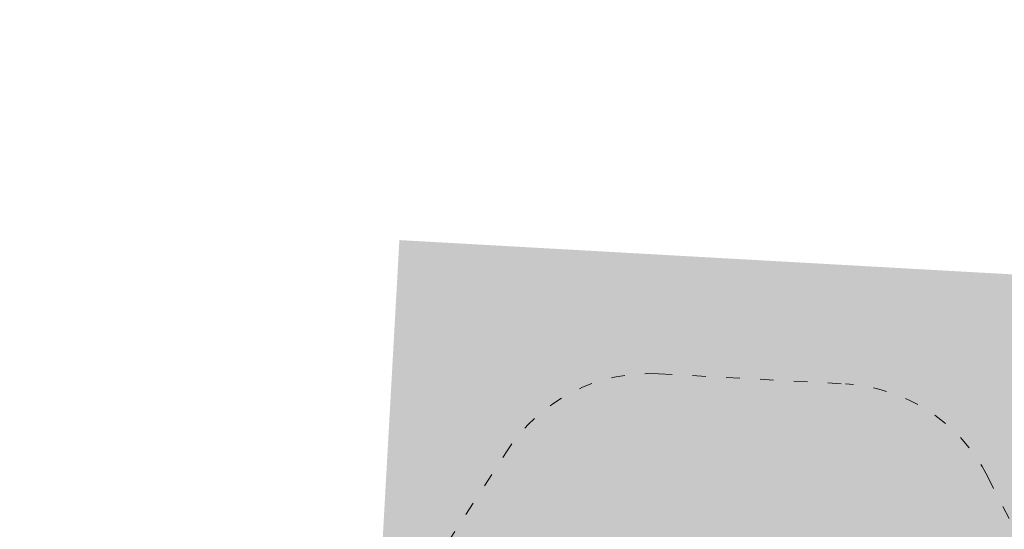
# Model space of a CAD drawing. Header units: inches. Extents: x -433 to 341, y -109 to 237.
# Tile 34 of 256: x -360.64 to -351.92, y 21.97 to 26.48. Entities that reach past the tile are written whole.
import ezdxf

# ---------------------------------------------------------------- set-up
doc = ezdxf.new("R2010")
doc.units = ezdxf.units.IN
doc.header["$MEASUREMENT"] = 0
doc.linetypes.add('ACAD_ISO03W100', pattern=[30, 12, -18])
for name, color, linetype, lineweight in [('1_mata', 7, 'Continuous', 5), ('1_projektowane', 7, 'Continuous', 5), ('1_trawa', 82, 'Continuous', 5), ('strefa', 7, 'ACAD_ISO03W100', 5)]:
    doc.layers.add(name, color=color, linetype=linetype, lineweight=lineweight)
picture_1 = doc.add_image_def('image1.jpg', size_in_pixel=(9921, 7015))

# ---------------------------------------------------------------- blocks, each defined once
blk = doc.blocks.new('ddjkdkdk')
at = {"layer": 'strefa', "color": 0, "ltscale": 0.01}
blk.add_lwpolyline([(106.0166, 43.2795), (106.8005, 44.6421, -0.268355), (108.1007, 45.3941), (109.7597, 45.3941, -0.267671), (111.0579, 44.6454), (111.8447, 43.286, -0.131916), (112.0465, 42.5346), (112.0465, 42.379, -0.131686), (111.8454, 41.6288), (111.0602, 40.2692, -0.267914), (109.7612, 39.5194), (108.101, 39.5194, -0.26806), (106.8017, 40.2699), (106.0174, 41.6296, -0.131547), (105.8168, 42.379), (105.8168, 42.5315, -0.131267)], format="xyb", close=True, dxfattribs=at)
blk.add_arc((109.7597, 43.8941), 1.5, 30.05943, 90, dxfattribs=at)

msp = doc.modelspace()

# ---------------------------------------------------------------- hatches: boundary and pattern name
at = {"layer": '1_trawa'}
h = msp.add_hatch(dxfattribs=at)
h.set_pattern_fill('GRASS', color=256, scale=0.5)
h.set_pattern_definition([(90, (-330.8982, 0), (-0.3535534, 0.3535534), [0.09375, -0.6133568]), (45, (-330.8982, 0), (-0.3535534, 0.3535534), [0.09375, -0.40625]), (135, (-330.8982, 0), (-0.3535534, -0.3535534), [0.09375, -0.40625])])
h.paths.add_polyline_path([(-348.534, 46.0021), (-350.5175, 34.3585), (-350.4589, 34.3585), (-350.8046, 32.7514), (-347.0678, 32.1178), (-347.4656, 33.4722), (-344.5872, 34.3177), (-344.4051, 36.9465), (-345.878, 37.2304), (-344.9316, 42.1401), (-341.9859, 41.5722), (-342.9322, 36.6626), (-344.4051, 36.9465), (-344.5872, 34.3177), (-344.5139, 34.0681), (-344.0702, 32.5577), (-341.818, 33.1037), (-338.6447, 33.2189), (-338.8526, 34.7997), (-337.3591, 34.9223), (-335.5616, 43.6288), (-343.3637, 45.1889)])
h.paths.add_polyline_path([(-350.8046, 32.7514), (-351.6667, 28.2246), (-344.9454, 27.0189), (-338.427, 28.8347), (-338.2728, 28.8692), (-338.4126, 30.1563), (-338.5852, 33.2267), (-341.818, 33.1037), (-344.0702, 32.5577), (-342.8962, 28.5609), (-345.7746, 27.7154), (-347.0678, 32.1178)])
h.paths.add_polyline_path([(-338.8049, 12.4075), (-337.7845, 20.6073), (-350.6691, 21.5558), (-350.5378, 24.1561), (-357.276, 24.533), (-357.5885, 18.9399), (-357.0399, 18.9093), (-356.99, 18.9066), (-357.0713, 17.411), (-351.5812, 17.0688), (-351.3207, 19.5543), (-345.1459, 19.2738), (-345.5172, 13.3328)])
h.paths.add_polyline_path([(-357.4947, 20.6175), (-370.0389, 21.1882), (-370.5199, 12.2972), (-360.3926, 11.5827), (-359.9334, 19.1059), (-363.299, 19.3045), (-363.4619, 16.3089), (-365.4589, 16.4175), (-365.5403, 14.9197), (-369.5344, 15.1368), (-369.1499, 19.6496), (-357.5859, 18.9412)])

# ---------------------------------------------------------------- block references
at = {"layer": '1_projektowane', "rotation": 356.9066330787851}
msp.add_blockref('ddjkdkdk', (-465.3747, -16.1453), dxfattribs=at)

# ---------------------------------------------------------------- pictures from other files: only their frames are drawn
at = {"layer": '1_mata'}
image = msp.add_image(picture_1, insert=(-284.1864, -108.6544), size_in_units=(210.5211, 148.8565), rotation=90, dxfattribs=dict(at, fade=30))
image.dxf.flags = 7

doc.saveas('drawing.dxf')
